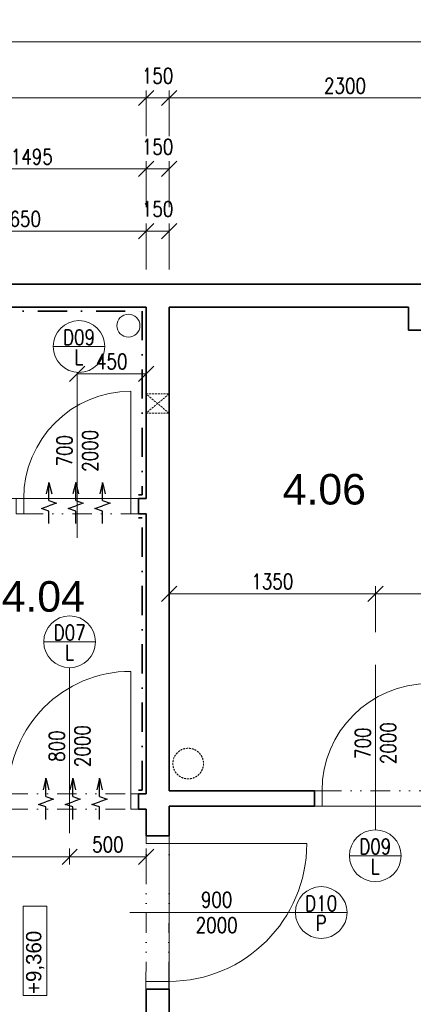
# Model space of a CAD drawing. Header units: millimetres. Extents: x -485339 to 350584, y -1189934 to 0.
# Tile 46 of 178: x -71332 to -68758, y -1143161 to -1136727. Entities that reach past the tile are written whole.
import ezdxf
from ezdxf.enums import TextEntityAlignment as Align

# ---------------------------------------------------------------- set-up
doc = ezdxf.new("R2010")
doc.units = ezdxf.units.MM
doc.header["$LTSCALE"] = 10
for name, pattern in [('DASHDOT', [25.4, 12.7, -6.35, 0, -6.35]), ('DASHED', [19.05, 12.7, -6.35]), ('DĚLICÍ2', [15.875, 6.35, -3.175, 0, -3.175, 0, -3.175])]:
    doc.linetypes.add(name, pattern=pattern)
doc.layers.get('Defpoints').update_dxf_attribs({"color": 201})
for name, color, linetype, lineweight in [('1VZT', 150, 'DASHED', 18), ('1VZT-POTRUBI', 4, 'Continuous', 30), ('N_dveře', 10, 'Continuous', 18), ('N_ker.dlažba', 10, 'DASHDOT', 35), ('N_popis_otvory', 10, 'Continuous', 18), ('N_čáry_plné', 10, 'Continuous', 18), ('St__otvory_dveře', 40, 'Continuous', 18), ('St_kóty', 132, 'Continuous', 18), ('St_plocha_místnosti', 250, 'Continuous', 18), ('St_čáry_obrys', 5, 'Continuous', 35), ('ZTI_ST_kanalda', 234, 'Continuous', 18)]:
    doc.layers.add(name, color=color, linetype=linetype, lineweight=lineweight)
doc.layers.add('1VZT-vytápění', color=150, linetype='Continuous')
doc.layers.add('St_plocha_místn', color=140, linetype='Continuous', lineweight=18, plot=False)
doc.styles.add('1_50', font='txt', dxfattribs={"height": 100})
doc.styles.add('Andy', font='arial.ttf')
doc.styles.get("Standard").update_dxf_attribs({"font": 'simplex.shx', "width": 0.8})
doc.dimstyles.new('stavebníM50 vnitřní', dxfattribs={"dimtxt": 100, "dimasz": 100, "dimexe": 50, "dimexo": 100, "dimgap": 30, "dimtad": 1, "dimdec": 0, "dimtxsty": 'Standard', "dimblk": 'OBLIQUE', "dimcen": 2.5, "dimclrd": 256, "dimclre": 256, "dimclrt": 256, "dimadec": 0, "dimazin": 0, "dimtfac": 1, "dimtdec": 0, "dimtmove": 2, "dimatfit": 2, "dimldrblk": 'OBLIQUE', "dimfxl": 250, "dimfxlon": 1, "dimlwd": -1, "dimlwe": -1, "dimarcsym": 0})

# ---------------------------------------------------------------- blocks, each defined once
blk = doc.blocks.new('G$CC1796412')
at = {"layer": 'St__otvory_dveře', "color": 0, "ltscale": 2}
blk.add_lwpolyline([(850, 0.8), (850, 800.8)], dxfattribs=at)
at = {"layer": 'St__otvory_dveře', "ltscale": 2}
for points in [[(50, 0), (0, 0), (0, -100), (50, -100)], [(900, 0.8), (850, 0.8), (850, -99.2), (900, -99.2)]]:
    blk.add_lwpolyline(points, close=True, dxfattribs=at)
at = {"layer": 'St__otvory_dveře', "linetype": 'DĚLICÍ2', "ltscale": 2}
for points in [[(50, 0), (850, 0.8)], [(50, -100), (850, -99.2)]]:
    blk.add_lwpolyline(points, dxfattribs=at)
at = {"layer": 'St__otvory_dveře', "color": 0, "ltscale": 2}
blk.add_arc((850, 0.8), 800, 90, 180, dxfattribs=at)
blk = doc.blocks.new('G$CB4A84410')
at = {"layer": 'St__otvory_dveře', "ltscale": 2}
for points in [[(100, -50), (100, 0), (0, 0), (0, -50)], [(100.8, -800), (100.8, -750), (0.8, -750), (0.8, -800)]]:
    blk.add_lwpolyline(points, close=True, dxfattribs=at)
at = {"layer": 'St__otvory_dveře', "linetype": 'DĚLICÍ2', "ltscale": 2}
for points in [[(0, -50), (0.8, -750)], [(100, -50), (100.8, -750)]]:
    blk.add_lwpolyline(points, dxfattribs=at)
at = {"layer": 'St__otvory_dveře', "color": 0, "ltscale": 2}
blk.add_lwpolyline([(100.8, -750), (800.8, -750)], dxfattribs=at)
blk.add_arc((100.8, -750), 700, 0, 90, dxfattribs=at)
blk = doc.blocks.new('G$CD8DE4D11')
at = {"layer": 'St__otvory_dveře', "ltscale": 2}
for points in [[(-150, -50), (-150, 0), (0, 0), (0, -50)], [(-150.8, -1000), (-150.8, -950), (-0.8, -950), (-0.8, -1000)]]:
    blk.add_lwpolyline(points, close=True, dxfattribs=at)
at = {"layer": 'St__otvory_dveře', "linetype": 'DĚLICÍ2', "ltscale": 2}
for points in [[(-150, -50), (-150.8, -950)], [(0, -50), (-0.8, -950)]]:
    blk.add_lwpolyline(points, dxfattribs=at)
at = {"layer": 'St__otvory_dveře', "color": 0, "ltscale": 2}
blk.add_lwpolyline([(-150.8, -950), (-1050.8, -950)], dxfattribs=at)
blk.add_arc((-150.8, -950), 900, 90, 180, dxfattribs=at)
blk = doc.blocks.new('_OBLIQUE')
at = {"color": 0, "linetype": 'ByBlock'}
blk.add_line((-0.5, -0.5), (0.5, 0.5), dxfattribs=at)
blk = doc.blocks.new('*D6542')
at = {"layer": 'Defpoints', "color": 0}
for p in [(-70504.9, -1137238.8), (-74454.9, -1137894.5), (-70504.9, -1137894.5)]:
    blk.add_point(p, dxfattribs=at)
at = {"layer": 'St_kóty'}
for p, q in [((-74454.9, -1137488.8), (-74454.9, -1137188.8)), ((-70504.9, -1137488.8), (-70504.9, -1137188.8)), ((-74454.9, -1137238.8), (-70504.9, -1137238.8))]:
    blk.add_line(p, q, dxfattribs=at)
at = {"layer": 'St_kóty', "linetype": 'ByBlock', "xscale": 100, "yscale": 100, "zscale": 100, "rotation": 180}
blk.add_blockref('_OBLIQUE', (-74454.9, -1137238.8), dxfattribs=at)
at = {"layer": 'St_kóty', "linetype": 'ByBlock', "xscale": 100, "yscale": 100, "zscale": 100}
blk.add_blockref('_OBLIQUE', (-70504.9, -1137238.8), dxfattribs=at)
at = {"layer": 'St_kóty', "insert": (-72479.9, -1137158.8), "char_height": 100, "attachment_point": 5}
blk.add_mtext('3950', dxfattribs=at)
blk = doc.blocks.new('*D6543')
at = {"layer": 'Defpoints', "color": 0}
for p in [(-70354.9, -1137238.8), (-70504.9, -1137894.5), (-70354.9, -1137894.5)]:
    blk.add_point(p, dxfattribs=at)
at = {"layer": 'St_kóty'}
for p, q in [((-70504.9, -1137488.8), (-70504.9, -1137188.8)), ((-70354.9, -1137488.8), (-70354.9, -1137188.8)), ((-70504.9, -1137238.8), (-70354.9, -1137238.8))]:
    blk.add_line(p, q, dxfattribs=at)
at = {"layer": 'St_kóty', "linetype": 'ByBlock', "xscale": 100, "yscale": 100, "zscale": 100, "rotation": 180}
blk.add_blockref('_OBLIQUE', (-70504.9, -1137238.8), dxfattribs=at)
at = {"layer": 'St_kóty', "linetype": 'ByBlock', "xscale": 100, "yscale": 100, "zscale": 100}
blk.add_blockref('_OBLIQUE', (-70354.9, -1137238.8), dxfattribs=at)
at = {"layer": 'St_kóty', "insert": (-70429.9, -1137093.8), "char_height": 100, "attachment_point": 5}
blk.add_mtext('150', dxfattribs=at)
blk = doc.blocks.new('*D6544')
at = {"layer": 'Defpoints', "color": 0}
for p in [(-68054.9, -1137238.8), (-70354.9, -1137894.5), (-68054.9, -1137894.5)]:
    blk.add_point(p, dxfattribs=at)
at = {"layer": 'St_kóty'}
for p, q in [((-70354.9, -1137488.8), (-70354.9, -1137188.8)), ((-68054.9, -1137488.8), (-68054.9, -1137188.8)), ((-70354.9, -1137238.8), (-68054.9, -1137238.8))]:
    blk.add_line(p, q, dxfattribs=at)
at = {"layer": 'St_kóty', "linetype": 'ByBlock', "xscale": 100, "yscale": 100, "zscale": 100, "rotation": 180}
blk.add_blockref('_OBLIQUE', (-70354.9, -1137238.8), dxfattribs=at)
at = {"layer": 'St_kóty', "linetype": 'ByBlock', "xscale": 100, "yscale": 100, "zscale": 100}
blk.add_blockref('_OBLIQUE', (-68054.9, -1137238.8), dxfattribs=at)
at = {"layer": 'St_kóty', "insert": (-69204.9, -1137158.8), "char_height": 100, "attachment_point": 5}
blk.add_mtext('2300', dxfattribs=at)
blk = doc.blocks.new('*D6555')
at = {"layer": 'Defpoints', "color": 0}
for p in [(-70504.9, -1138109.1), (-72154.9, -1139956.2), (-70504.9, -1139956.2)]:
    blk.add_point(p, dxfattribs=at)
at = {"layer": 'St_kóty'}
for p, q in [((-72154.9, -1138359.1), (-72154.9, -1138059.1)), ((-72154.9, -1138109.1), (-70504.9, -1138109.1)), ((-70504.9, -1138359.1), (-70504.9, -1138059.1))]:
    blk.add_line(p, q, dxfattribs=at)
at = {"layer": 'St_kóty', "linetype": 'ByBlock', "xscale": 100, "yscale": 100, "zscale": 100, "rotation": 180}
blk.add_blockref('_OBLIQUE', (-72154.9, -1138109.1), dxfattribs=at)
at = {"layer": 'St_kóty', "linetype": 'ByBlock', "xscale": 100, "yscale": 100, "zscale": 100}
blk.add_blockref('_OBLIQUE', (-70504.9, -1138109.1), dxfattribs=at)
at = {"layer": 'St_kóty', "insert": (-71329.9, -1138029.1), "char_height": 100, "attachment_point": 5}
blk.add_mtext('1650', dxfattribs=at)
blk = doc.blocks.new('*D6556')
at = {"layer": 'Defpoints', "color": 0}
for p in [(-70354.9, -1138109.1), (-70504.9, -1139956.2), (-70354.9, -1139956.2)]:
    blk.add_point(p, dxfattribs=at)
at = {"layer": 'St_kóty'}
for p, q in [((-70504.9, -1138359.1), (-70504.9, -1138059.1)), ((-70504.9, -1138109.1), (-70354.9, -1138109.1)), ((-70354.9, -1138359.1), (-70354.9, -1138059.1))]:
    blk.add_line(p, q, dxfattribs=at)
at = {"layer": 'St_kóty', "linetype": 'ByBlock', "xscale": 100, "yscale": 100, "zscale": 100, "rotation": 180}
blk.add_blockref('_OBLIQUE', (-70504.9, -1138109.1), dxfattribs=at)
at = {"layer": 'St_kóty', "linetype": 'ByBlock', "xscale": 100, "yscale": 100, "zscale": 100}
blk.add_blockref('_OBLIQUE', (-70354.9, -1138109.1), dxfattribs=at)
at = {"layer": 'St_kóty', "insert": (-70429.9, -1137964.1), "char_height": 100, "attachment_point": 5}
blk.add_mtext('150', dxfattribs=at)
blk = doc.blocks.new('*D6557')
at = {"layer": 'Defpoints', "color": 0}
for p in [(-59724.9, -1136872.7), (-74604.9, -1138141.3), (-59724.9, -1138141.3)]:
    blk.add_point(p, dxfattribs=at)
at = {"layer": 'St_kóty'}
for p, q in [((-74604.9, -1137122.7), (-74604.9, -1136822.7)), ((-59724.9, -1137122.7), (-59724.9, -1136822.7)), ((-74604.9, -1136872.7), (-59724.9, -1136872.7))]:
    blk.add_line(p, q, dxfattribs=at)
at = {"layer": 'St_kóty', "linetype": 'ByBlock', "xscale": 100, "yscale": 100, "zscale": 100, "rotation": 180}
blk.add_blockref('_OBLIQUE', (-74604.9, -1136872.7), dxfattribs=at)
at = {"layer": 'St_kóty', "linetype": 'ByBlock', "xscale": 100, "yscale": 100, "zscale": 100}
blk.add_blockref('_OBLIQUE', (-59724.9, -1136872.7), dxfattribs=at)
at = {"layer": 'St_kóty', "insert": (-67164.9, -1136792.7), "char_height": 100, "attachment_point": 5}
blk.add_mtext('14880', dxfattribs=at)
blk = doc.blocks.new('*D6561')
at = {"layer": 'Defpoints', "color": 0}
for p in [(-70504.9, -1137702.5), (-71999.9, -1138606.2), (-70504.9, -1138606.2)]:
    blk.add_point(p, dxfattribs=at)
at = {"layer": 'St_kóty'}
for p, q in [((-71999.9, -1137952.5), (-71999.9, -1137652.5)), ((-70504.9, -1137952.5), (-70504.9, -1137652.5)), ((-71999.9, -1137702.5), (-70504.9, -1137702.5))]:
    blk.add_line(p, q, dxfattribs=at)
at = {"layer": 'St_kóty', "linetype": 'ByBlock', "xscale": 100, "yscale": 100, "zscale": 100, "rotation": 180}
blk.add_blockref('_OBLIQUE', (-71999.9, -1137702.5), dxfattribs=at)
at = {"layer": 'St_kóty', "linetype": 'ByBlock', "xscale": 100, "yscale": 100, "zscale": 100}
blk.add_blockref('_OBLIQUE', (-70504.9, -1137702.5), dxfattribs=at)
at = {"layer": 'St_kóty', "insert": (-71252.4, -1137622.5), "char_height": 100, "attachment_point": 5}
blk.add_mtext('1495', dxfattribs=at)
blk = doc.blocks.new('*D6562')
at = {"layer": 'Defpoints', "color": 0}
for p in [(-70354.9, -1137702.5), (-70504.9, -1138606.2), (-70354.9, -1138606.2)]:
    blk.add_point(p, dxfattribs=at)
at = {"layer": 'St_kóty'}
for p, q in [((-70504.9, -1137952.5), (-70504.9, -1137652.5)), ((-70354.9, -1137952.5), (-70354.9, -1137652.5)), ((-70504.9, -1137702.5), (-70354.9, -1137702.5))]:
    blk.add_line(p, q, dxfattribs=at)
at = {"layer": 'St_kóty', "linetype": 'ByBlock', "xscale": 100, "yscale": 100, "zscale": 100, "rotation": 180}
blk.add_blockref('_OBLIQUE', (-70504.9, -1137702.5), dxfattribs=at)
at = {"layer": 'St_kóty', "linetype": 'ByBlock', "xscale": 100, "yscale": 100, "zscale": 100}
blk.add_blockref('_OBLIQUE', (-70354.9, -1137702.5), dxfattribs=at)
at = {"layer": 'St_kóty', "insert": (-70429.9, -1137557.5), "char_height": 100, "attachment_point": 5}
blk.add_mtext('150', dxfattribs=at)
blk = doc.blocks.new('*D6584')
at = {"layer": 'Defpoints', "color": 0}
for p in [(-70954.9, -1139031.3), (-70504.9, -1139031.3), (-70504.9, -1139040.3)]:
    blk.add_point(p, dxfattribs=at)
at = {"layer": 'St_kóty'}
for p, q in [((-70954.9, -1139040.3), (-70954.9, -1139090.3)), ((-70954.9, -1139040.3), (-70504.9, -1139040.3)), ((-70504.9, -1139040.3), (-70504.9, -1139090.3))]:
    blk.add_line(p, q, dxfattribs=at)
at = {"layer": 'St_kóty', "linetype": 'ByBlock', "xscale": 100, "yscale": 100, "zscale": 100, "rotation": 180}
blk.add_blockref('_OBLIQUE', (-70954.9, -1139040.3), dxfattribs=at)
at = {"layer": 'St_kóty', "linetype": 'ByBlock', "xscale": 100, "yscale": 100, "zscale": 100}
blk.add_blockref('_OBLIQUE', (-70504.9, -1139040.3), dxfattribs=at)
at = {"layer": 'St_kóty', "insert": (-70729.9, -1138960.3), "char_height": 100, "attachment_point": 5}
blk.add_mtext('450', dxfattribs=at)
blk = doc.blocks.new('*D6587')
at = {"layer": 'Defpoints', "color": 0}
for p in [(-72754.9, -1142042.6), (-71004.9, -1142042.6), (-71004.9, -1142196.8)]:
    blk.add_point(p, dxfattribs=at)
at = {"layer": 'St_kóty'}
for p, q in [((-72754.9, -1142142.6), (-72754.9, -1142246.8)), ((-71004.9, -1142142.6), (-71004.9, -1142246.8)), ((-72754.9, -1142196.8), (-71004.9, -1142196.8))]:
    blk.add_line(p, q, dxfattribs=at)
at = {"layer": 'St_kóty', "linetype": 'ByBlock', "xscale": 100, "yscale": 100, "zscale": 100, "rotation": 180}
blk.add_blockref('_OBLIQUE', (-72754.9, -1142196.8), dxfattribs=at)
at = {"layer": 'St_kóty', "linetype": 'ByBlock', "xscale": 100, "yscale": 100, "zscale": 100}
blk.add_blockref('_OBLIQUE', (-71004.9, -1142196.8), dxfattribs=at)
at = {"layer": 'St_kóty', "insert": (-71784.3, -1142105.8), "char_height": 100, "attachment_point": 5}
blk.add_mtext('1750', dxfattribs=at)
blk = doc.blocks.new('*D6588')
at = {"layer": 'Defpoints', "color": 0}
for p in [(-71004.9, -1142042.6), (-70504.9, -1142042.6), (-70504.9, -1142196.8)]:
    blk.add_point(p, dxfattribs=at)
at = {"layer": 'St_kóty'}
for p, q in [((-71004.9, -1142142.6), (-71004.9, -1142246.8)), ((-70504.9, -1142142.6), (-70504.9, -1142246.8)), ((-71004.9, -1142196.8), (-70504.9, -1142196.8))]:
    blk.add_line(p, q, dxfattribs=at)
at = {"layer": 'St_kóty', "linetype": 'ByBlock', "xscale": 100, "yscale": 100, "zscale": 100, "rotation": 180}
blk.add_blockref('_OBLIQUE', (-71004.9, -1142196.8), dxfattribs=at)
at = {"layer": 'St_kóty', "linetype": 'ByBlock', "xscale": 100, "yscale": 100, "zscale": 100}
blk.add_blockref('_OBLIQUE', (-70504.9, -1142196.8), dxfattribs=at)
at = {"layer": 'St_kóty', "insert": (-70754.9, -1142116.8), "char_height": 100, "attachment_point": 5}
blk.add_mtext('500', dxfattribs=at)
blk = doc.blocks.new('*D6595')
at = {"layer": 'Defpoints', "color": 0}
for p in [(-69004.9, -1140478.5), (-69004.9, -1140942.2), (-70354.9, -1141766.2)]:
    blk.add_point(p, dxfattribs=at)
at = {"layer": 'St_kóty'}
for p, q in [((-70354.9, -1140728.5), (-70354.9, -1140428.5)), ((-69004.9, -1140728.5), (-69004.9, -1140428.5)), ((-70354.9, -1140478.5), (-69004.9, -1140478.5))]:
    blk.add_line(p, q, dxfattribs=at)
at = {"layer": 'St_kóty', "linetype": 'ByBlock', "xscale": 100, "yscale": 100, "zscale": 100, "rotation": 180}
blk.add_blockref('_OBLIQUE', (-70354.9, -1140478.5), dxfattribs=at)
at = {"layer": 'St_kóty', "linetype": 'ByBlock', "xscale": 100, "yscale": 100, "zscale": 100}
blk.add_blockref('_OBLIQUE', (-69004.9, -1140478.5), dxfattribs=at)
at = {"layer": 'St_kóty', "insert": (-69679.9, -1140398.5), "char_height": 100, "attachment_point": 5}
blk.add_mtext('1350', dxfattribs=at)
blk = doc.blocks.new('*D6596')
at = {"layer": 'Defpoints', "color": 0}
for p in [(-68054.9, -1140478.5), (-69004.9, -1140942.2), (-68054.9, -1141766.2)]:
    blk.add_point(p, dxfattribs=at)
at = {"layer": 'St_kóty'}
for p, q in [((-69004.9, -1140728.5), (-69004.9, -1140428.5)), ((-68054.9, -1140728.5), (-68054.9, -1140428.5)), ((-69004.9, -1140478.5), (-68054.9, -1140478.5))]:
    blk.add_line(p, q, dxfattribs=at)
at = {"layer": 'St_kóty', "linetype": 'ByBlock', "xscale": 100, "yscale": 100, "zscale": 100, "rotation": 180}
blk.add_blockref('_OBLIQUE', (-69004.9, -1140478.5), dxfattribs=at)
at = {"layer": 'St_kóty', "linetype": 'ByBlock', "xscale": 100, "yscale": 100, "zscale": 100}
blk.add_blockref('_OBLIQUE', (-68054.9, -1140478.5), dxfattribs=at)
at = {"layer": 'St_kóty', "insert": (-68529.9, -1140398.5), "char_height": 100, "attachment_point": 5}
blk.add_mtext('950', dxfattribs=at)
blk = doc.blocks.new('fegevdfvdfv')
at = {"layer": '1VZT-vytápění'}
for p, q in [((-286977.9, 271465.6), (-286995.9, 271389.6)), ((-286977.9, 271465.6), (-286959.9, 271389.6)), ((-286977.9, 271346.2), (-286977.9, 271465.6)), ((-286803, 271465.6), (-286821, 271389.6)), ((-286803, 271465.6), (-286785, 271389.6)), ((-286803, 271346.2), (-286803, 271465.6)), ((-286628.1, 271465.6), (-286646.1, 271389.6)), ((-286628.1, 271465.6), (-286610, 271389.6)), ((-286628.1, 271346.2), (-286628.1, 271465.6)), ((-286977.9, 271346.2), (-286928.2, 271329.2)), ((-286928.2, 271329.2), (-286977.9, 271312.2)), ((-286803, 271346.2), (-286753.3, 271329.2)), ((-286753.3, 271329.2), (-286803, 271312.2)), ((-286628.1, 271346.2), (-286578.4, 271329.2)), ((-286578.4, 271329.2), (-286628.1, 271312.2)), ((-287027.6, 271295.1), (-286977.9, 271312.2)), ((-286977.9, 271278.1), (-287027.6, 271295.1)), ((-286977.9, 271195.6), (-286977.9, 271278.1)), ((-286852.7, 271295.1), (-286803, 271312.2)), ((-286803, 271278.1), (-286852.7, 271295.1)), ((-286803, 271195.6), (-286803, 271278.1)), ((-286677.7, 271295.1), (-286628.1, 271312.2)), ((-286628.1, 271278.1), (-286677.7, 271295.1)), ((-286628.1, 271195.6), (-286628.1, 271278.1))]:
    blk.add_line(p, q, dxfattribs=at)

msp = doc.modelspace()

# ---------------------------------------------------------------- linework, layer by layer
at = {"layer": '1VZT', "ltscale": 0.1}
msp.add_lwpolyline([(-70354.9, -1139173), (-70504.9, -1139298), (-70354.9, -1139298), (-70504.9, -1139173)], close=True, dxfattribs=at)
msp.add_circle((-70229.9, -1141588), 100, dxfattribs=at)
at = {"layer": 'N_ker.dlažba', "ltscale": 1.5}
for points in [[(-71974.9, -1138631.2), (-70529.9, -1138631.2), (-70529.9, -1139831.2), (-70554.9, -1139831.2)], [(-70554.9, -1141761.2), (-70529.9, -1141761.2), (-70529.9, -1139981.2), (-70554.9, -1139981.2)]]:
    msp.add_lwpolyline(points, dxfattribs=at)
at = {"layer": 'N_popis_otvory'}
for points in [[(-70954.9, -1140112.6), (-70954.9, -1139031.3)], [(-69004.9, -1142023.4), (-69004.9, -1140942.2)], [(-71004.9, -1142042.6), (-71004.9, -1140961.3)], [(-70612.2, -1142561.1), (-69530.9, -1142561.1)]]:
    msp.add_lwpolyline(points, dxfattribs=at)
for centre in [(-70943.8, -1138862.7), (-71004.9, -1140792.4), (-69006.8, -1142190.4), (-69360.2, -1142561.3)]:
    msp.add_circle(centre, 169, dxfattribs=at)
at = {"layer": 'N_čáry_plné'}
for points in [[(-71112.8, -1138862.7), (-70774.8, -1138862.7)], [(-71173.9, -1140792.4), (-70835.9, -1140792.4)], [(-69175.8, -1142190.4), (-68837.8, -1142190.4)], [(-69529.1, -1142561.3), (-69191.2, -1142561.3)]]:
    msp.add_lwpolyline(points, dxfattribs=at)
at = {"layer": 'St_kóty'}
msp.add_lwpolyline([(-71308.3, -1143103.8), (-71308.3, -1142520.6), (-71153, -1142520.6), (-71153, -1143103.8)], close=True, dxfattribs=at)
at = {"layer": 'St_plocha_místn'}
for points in [[(-70504.9, -1139856.2), (-70504.9, -1138606.2), (-71999.9, -1138606.2), (-71999.9, -1139256.2), (-72099.9, -1139256.2), (-72099.9, -1138606.2), (-74454.9, -1138606.2), (-74454.9, -1139856.2)], [(-66124.9, -1146836.2), (-70354.9, -1146836.2), (-70354.9, -1141866.2), (-66124.9, -1141866.2)]]:
    msp.add_lwpolyline(points, close=True, dxfattribs=at)
at = {"layer": 'St_čáry_obrys', "ltscale": 2}
for points in [[(-59774.9, -1138456.2), (-74604.9, -1138456.2)], [(-70504.9, -1138606.2), (-71999.9, -1138606.2)], [(-70504.9, -1138606.2), (-70504.9, -1139856.2)], [(-70354.9, -1138606.2), (-70354.9, -1141766.2)], [(-70354.9, -1138606.2), (-68789.1, -1138606.2)], [(-68789.1, -1138606.2), (-68789.1, -1138756.2)], [(-68789.1, -1138756.2), (-68289.1, -1138756.2)], [(-70504.9, -1139856.2), (-70554.9, -1139856.2)], [(-70554.9, -1139956.2), (-70554.9, -1139856.2)], [(-70504.9, -1139956.2), (-70554.9, -1139956.2)], [(-70504.9, -1139956.2), (-70504.9, -1141786.2)], [(-70354.9, -1141766.2), (-69404.9, -1141766.2)], [(-69404.9, -1141766.2), (-69404.9, -1141866.2)], [(-70554.9, -1141786.2), (-70554.9, -1141886.2)], [(-70504.9, -1141786.2), (-70554.9, -1141786.2)], [(-70504.9, -1141886.2), (-70554.9, -1141886.2)], [(-70504.9, -1141886.2), (-70504.9, -1142061.2)], [(-70354.9, -1141866.2), (-70354.9, -1142061.2)], [(-70354.9, -1141866.2), (-69404.9, -1141866.2)], [(-70504.9, -1142061.2), (-70354.9, -1142061.2)], [(-70504.9, -1143061.2), (-70504.9, -1146036.2)], [(-70504.9, -1143061.2), (-70354.9, -1143061.2)], [(-70354.9, -1143061.2), (-70354.9, -1146036.2)]]:
    msp.add_lwpolyline(points, dxfattribs=at)
at = {"layer": 'ZTI_ST_kanalda', "ltscale": 2}
msp.add_circle((-70620.5, -1138726.6), 75, dxfattribs=at)

# ---------------------------------------------------------------- block references
at = {"layer": '1VZT-POTRUBI'}
for p in [(215837.6, -1411215.9), (215818, -1413149.8)]:
    msp.add_blockref('fegevdfvdfv', p, dxfattribs=at)
at = {"layer": 'N_dveře', "ltscale": 2}
for name, p, rotation in [('G$CB4A84410', (-71354.9, -1139956.2), 90), ('G$CB4A84410', (-69404.9, -1141867), 90), ('G$CD8DE4D11', (-70505.7, -1143061.1), 180)]:
    msp.add_blockref(name, p, dxfattribs=dict(at, rotation=rotation))
msp.add_blockref('G$CC1796412', (-71454.9, -1141786.2), dxfattribs=at)

# ---------------------------------------------------------------- texts
at = {"layer": 'N_popis_otvory', "width": 0.8}
for s, p in [('D09', (-70943.8, -1138802.8)), ('L', (-70943.8, -1138932.6)), ('D07', (-71004.9, -1140732.5)), ('L', (-71004.9, -1140862.2)), ('D09', (-69006.8, -1142130.5)), ('L', (-69006.8, -1142260.2)), ('D10', (-69360.2, -1142501.5)), ('P', (-69360.2, -1142631.2))]:
    msp.add_text(s, height=100, dxfattribs=at).set_placement(p, align=Align.MIDDLE_CENTER)
at = {"layer": 'N_popis_otvory', "char_height": 100, "width": 1342.526, "attachment_point": 5, "rotation": 90}
for s, insert in [('700\\P2000', (-70954.9, -1139544.2)), ('800\\P2000', (-71004.9, -1141474.2)), ('700\\P2000', (-69004.9, -1141455))]:
    msp.add_mtext(s, dxfattribs=dict(at, insert=insert))
at = {"layer": 'N_popis_otvory', "insert": (-70043.7, -1142561.1), "char_height": 100, "width": 1342.526, "attachment_point": 5}
msp.add_mtext('900\\P2000', dxfattribs=at)
at = {"layer": 'St_kóty', "insert": (-71230.7, -1142887.2), "char_height": 100, "attachment_point": 5, "rotation": 90, "style": '1_50'}
msp.add_mtext_dynamic_manual_height_columns('+9,360', width=890.536, gutter_width=500, heights=[0], dxfattribs=at).dxf.set("width", 1040.536)
at = {"layer": 'St_plocha_místnosti', "ltscale": 2, "style": 'Andy'}
for s, p in [('4.06', (-69611.4, -1139895.3)), ('4.04', (-71449.2, -1140595.8))]:
    msp.add_text(s, height=200, dxfattribs=at).set_placement(p)

# ---------------------------------------------------------------- dimensions: what is measured, and where the dimension line sits
at = {"layer": 'St_kóty'}
for base, p1, p2, picture, middle in [((-59724.9, -1136872.7), (-74604.9, -1138141.3), (-59724.9, -1138141.3), '*D6557', (-67164.9, -1136792.7)), ((-70354.9, -1137238.8), (-70504.9, -1137894.5), (-70354.9, -1137894.5), '*D6543', (-70429.9, -1137093.8)), ((-70504.9, -1137238.8), (-74454.9, -1137894.5), (-70504.9, -1137894.5), '*D6542', (-72479.9, -1137158.8)), ((-68054.9, -1137238.8), (-70354.9, -1137894.5), (-68054.9, -1137894.5), '*D6544', (-69204.9, -1137158.8)), ((-70354.9, -1137702.5), (-70504.9, -1138606.2), (-70354.9, -1138606.2), '*D6562', (-70429.9, -1137557.5)), ((-70504.9, -1137702.5), (-71999.9, -1138606.2), (-70504.9, -1138606.2), '*D6561', (-71252.4, -1137622.5)), ((-70354.9, -1138109.1), (-70504.9, -1139956.2), (-70354.9, -1139956.2), '*D6556', (-70429.9, -1137964.1)), ((-70504.9, -1138109.1), (-72154.9, -1139956.2), (-70504.9, -1139956.2), '*D6555', (-71329.9, -1138029.1)), ((-70504.9, -1139040.3), (-70954.9, -1139031.3), (-70504.9, -1139031.3), '*D6584', (-70729.9, -1138960.3)), ((-69004.9, -1140478.5), (-70354.9, -1141766.2), (-69004.9, -1140942.2), '*D6595', (-69679.9, -1140398.5)), ((-68054.9, -1140478.5), (-69004.9, -1140942.2), (-68054.9, -1141766.2), '*D6596', (-68529.9, -1140398.5)), ((-70504.9, -1142196.8), (-71004.9, -1142042.6), (-70504.9, -1142042.6), '*D6588', (-70754.9, -1142116.8))]:
    dim = msp.add_linear_dim(base=base, p1=p1, p2=p2, dimstyle='stavebníM50 vnitřní', dxfattribs=at)
    dim.commit()
    dim.dimension.update_dxf_attribs({"geometry": picture, "text_midpoint": middle})
dim = msp.add_linear_dim(base=(-71004.9, -1142196.8), p1=(-72754.9, -1142042.6), p2=(-71004.9, -1142042.6), dimstyle='stavebníM50 vnitřní', dxfattribs=at)
dim.commit()
dim.dimension.update_dxf_attribs({"geometry": '*D6587', "text_midpoint": (-71784.3, -1142105.8), "dimtype": 160})

doc.saveas('drawing.dxf')
